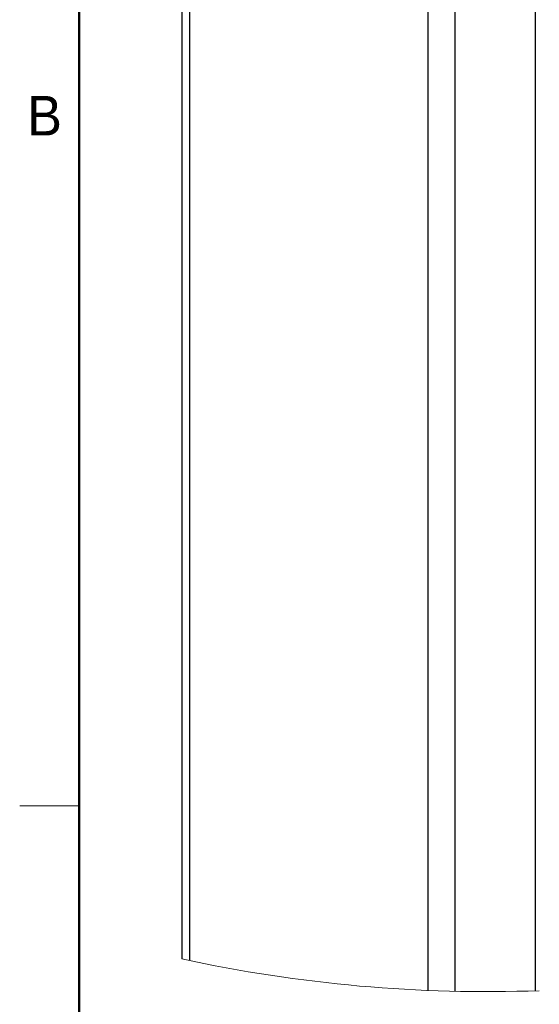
# Model space of a CAD drawing. Header units: millimetres. Extents: x 0 to 844, y -2 to 552.
# Tile 4 of 119: x 19 to 72, y 120 to 219. Entities that reach past the tile are written whole.
import ezdxf

# ---------------------------------------------------------------- set-up
doc = ezdxf.new("R2010")
doc.units = ezdxf.units.MM
doc.styles.add('SLDTEXTSTYLE0', font='ARIAL.TTF', dxfattribs={"width": 0.948})

msp = doc.modelspace()

# ---------------------------------------------------------------- linework, layer by layer
at = {"color": 7, "linetype": 'Continuous', "lineweight": 50}
msp.add_line((25.4, 546.1), (25.4, 12.7), dxfattribs=at)
at = {"color": 7, "linetype": 'Continuous', "lineweight": 25}
for p, q in [((60.614, 410.371), (60.614, 121.047)), ((63.364, 410.458), (63.364, 120.96)), ((71.462, 410.411), (71.462, 121.007)), ((35.792, 407.183), (35.792, 124.234)), ((36.542, 407.345), (36.542, 124.073))]:
    msp.add_line(p, q, dxfattribs=at)
at = {"color": 7, "linetype": 'Continuous', "lineweight": 18}
msp.add_line((25.4, 139.7), (19.4, 139.7), dxfattribs=at)
msp.add_arc((66.573, 265.709), 144.784, 257.72515, 272.10325, dxfattribs=at)

# ---------------------------------------------------------------- texts
at = {"color": 7, "linetype": 'Continuous', "lineweight": 0, "insert": (21.905, 211.447), "char_height": 4, "attachment_point": 2, "style": 'SLDTEXTSTYLE0'}
msp.add_mtext('B', dxfattribs=at)

doc.saveas('drawing.dxf')
